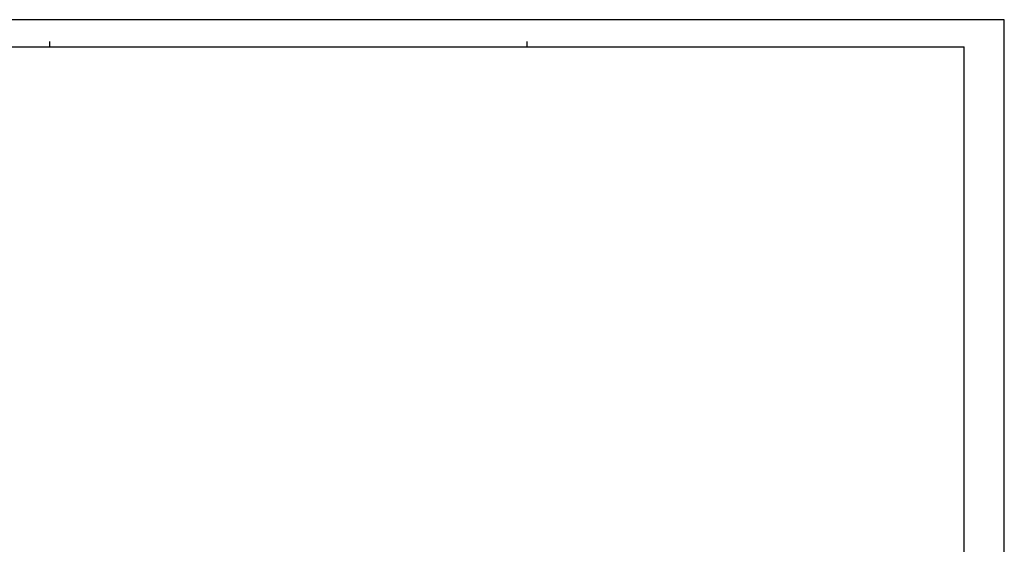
# Model space of a CAD drawing. Header units: inches. Extents: x 0 to 166, y 0 to 117.
# Tile 73 of 73: x 90 to 166, y 77 to 117. Entities that reach past the tile are written whole.
import ezdxf

# ---------------------------------------------------------------- set-up
doc = ezdxf.new("R2010")
doc.units = ezdxf.units.IN
doc.header["$LTSCALE"] = 9.105315
doc.header["$MEASUREMENT"] = 0
doc.layers.get('0').update_dxf_attribs({"linetype": 'CONTINUOUS'})

msp = doc.modelspace()

# ---------------------------------------------------------------- linework, layer by layer
at = {"color": 7, "linetype": 'CONTINUOUS'}
for p, q in [((165.551, 116.929), (0, 116.929)), ((165.551, 0), (165.551, 116.929)), ((92.717, 115.256), (92.717, 114.862)), ((129.134, 115.256), (129.134, 114.862)), ((3.051, 114.862), (162.5, 114.862)), ((162.5, 2.067), (162.5, 114.862))]:
    msp.add_line(p, q, dxfattribs=at)

doc.saveas('drawing.dxf')
